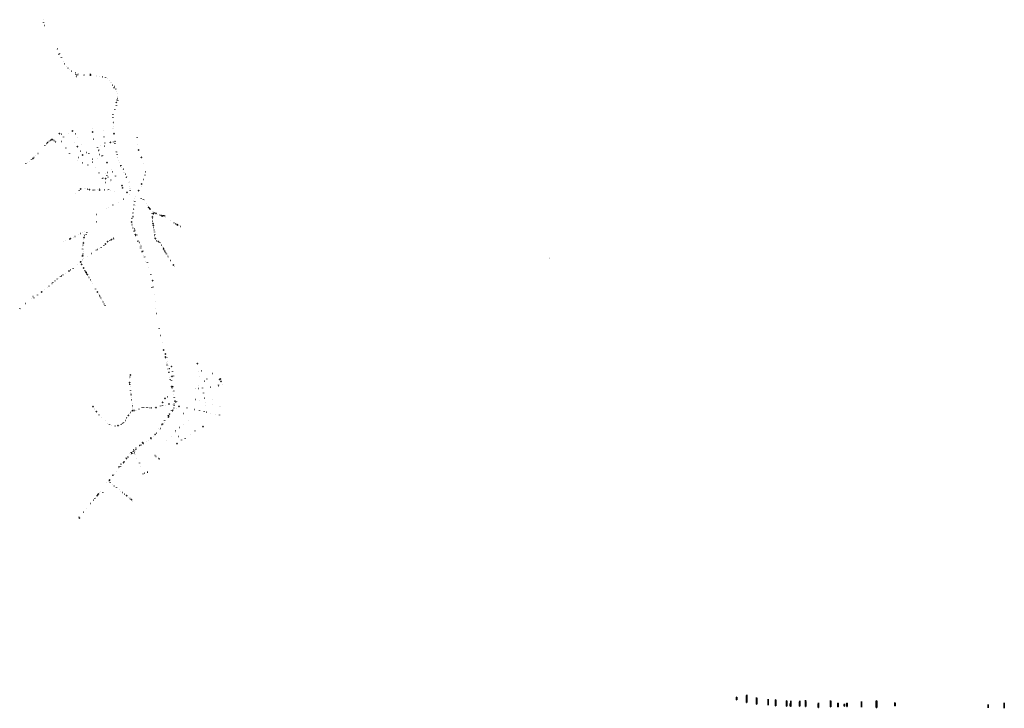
# Model space of a CAD drawing. Header units: metres. Extents: x 202959 to 209511, y 387816 to 392395.
import ezdxf

# ---------------------------------------------------------------- set-up
doc = ezdxf.new("R2010")
doc.units = ezdxf.units.M
for name, color, linetype, lineweight in [('B-OI-RI-BRAND_RIOOLPUT-S', 253, 'Continuous', 25), ('B-WE-RI-HWA_KOLK_STRAATKOLK-S-100', 251, 'Continuous', 18), ('N-WE-RI-HWA_KOLK_COMBIKOLK-S-100', 150, 'Continuous', 25), ('N-WE-RI-HWA_KOLK_STRAATKOLK-S-100', 150, 'Continuous', 25)]:
    doc.layers.add(name, color=color, linetype=linetype, lineweight=lineweight)
doc.layers.add('N-OI-RI-HWA_RIOOLPUT-G', color=150, linetype='Continuous', lineweight=35, true_color=0x007fff)

# ---------------------------------------------------------------- blocks, each defined once
blk = doc.blocks.new('SRI-KOLK_TROTTOIR-SO')
blk.add_hatch(color=256).paths.add_polyline_path([(1.125, 1.5), (-1.125, 1.5), (-1.125, 0)])
blk.add_line((-1.125, 0), (1.125, 1.5))
at = {"flags": 128}
blk.add_lwpolyline([(-1.125, 0), (1.125, 0), (1.125, 1.5), (-1.125, 1.5)], close=True, dxfattribs=at)
blk = doc.blocks.new('B-SRI-KOLK_TROTTOIR-SO')
blk.add_line((-1.125, 0), (1.125, 1.5))
at = {"flags": 128}
blk.add_lwpolyline([(-1.125, 0), (1.125, 0), (1.125, 1.5), (-1.125, 1.5)], close=True, dxfattribs=at)
blk = doc.blocks.new('SRI-KOLK_STRAAT-SO')
h = blk.add_hatch(color=256)
h.dxf.hatch_style = 1
h.paths.add_polyline_path([(-1.125, 0), (0, 0.75), (-1.125, 1.5)])
h.paths.add_polyline_path([(1.125, 0), (1.125, 1.5), (0, 0.75)])
for p, q in [((-1.125, 0), (1.125, 1.5)), ((1.125, 0), (-1.125, 1.5))]:
    blk.add_line(p, q)
blk.add_lwpolyline([(-1.125, 0), (1.125, 0), (1.125, 1.5), (-1.125, 1.5)], close=True)
blk = doc.blocks.new('B-SRI-PUT_SWA-SO')
at = {"flags": 128}
blk.add_lwpolyline([(-0.4, 0.4), (0.4, 0.4), (0.4, -0.4), (-0.4, -0.4)], close=True, dxfattribs=at)
at = {"lineweight": -3, "flags": 128}
blk.add_lwpolyline([(0.4, -0.4), (0.4, 0.4), (-0.4, 0.4), (-0.4, -0.4)], close=True, dxfattribs=at)
at = {"lineweight": -3}
blk.add_circle((0, 0), 0.4, dxfattribs=at)

msp = doc.modelspace()

# ---------------------------------------------------------------- linework, layer by layer
at = {"layer": 'N-OI-RI-HWA_RIOOLPUT-G', "color": 150, "linetype": 'Continuous', "lineweight": 35, "true_color": 0x007fff}
for p, q in [((203764.8, 390878.2), (203763.8, 390877.8)), ((203763.8, 390877.8), (203764.2, 390876.8)), ((203764.2, 390876.8), (203765.2, 390877.2)), ((203765.2, 390877.2), (203764.8, 390878.2)), ((203809.6, 390781.8), (203808.6, 390781.4)), ((203808.6, 390781.4), (203809, 390780.4)), ((203809, 390780.4), (203810, 390780.8)), ((203810, 390780.8), (203809.6, 390781.8)), ((203927.9, 390173.2), (203926.8, 390173)), ((203926.8, 390173), (203927.1, 390171.9)), ((203927.1, 390171.9), (203928.1, 390172.1)), ((203928.1, 390172.1), (203927.9, 390173.2)), ((203951.6, 390054.1), (203950.5, 390053.8)), ((203950.5, 390053.8), (203950.7, 390052.8)), ((203950.7, 390052.8), (203951.8, 390053)), ((203952.1, 390051.4), (203951.1, 390051.2)), ((203951.1, 390051.2), (203951.3, 390050.1)), ((203951.3, 390050.1), (203952.4, 390050.3)), ((203951.8, 390053), (203951.6, 390054.1)), ((203952.4, 390050.3), (203952.1, 390051.4)), ((203972.8, 389955.5), (203971.7, 389955.3)), ((203971.7, 389955.3), (203972, 389954.2)), ((203972, 389954.2), (203973, 389954.5)), ((203973, 389954.5), (203972.8, 389955.5)), ((203995.9, 389855), (203995.7, 389853.9)), ((203995.7, 389853.9), (203996.7, 389853.7)), ((203996.9, 389854.8), (203995.9, 389855)), ((203997.1, 389859.1), (203996, 389859)), ((203996, 389859), (203996.1, 389857.9)), ((203996.1, 389857.9), (203997.2, 389858)), ((203996.7, 389853.7), (203996.9, 389854.8)), ((203997.2, 389858), (203997.1, 389859.1)), ((203984.2, 389813.8), (203983.8, 389812.8)), ((203983.8, 389812.8), (203984.8, 389812.4)), ((203985.2, 389813.4), (203984.2, 389813.8)), ((203984.8, 389812.4), (203985.2, 389813.4)), ((203956.6, 389773.7), (203955.9, 389772.8)), ((203955.9, 389772.8), (203956.8, 389772.2)), ((203957.5, 389773.1), (203956.6, 389773.7)), ((203956.8, 389772.2), (203957.5, 389773.1)), ((203910.1, 389707.4), (203909.4, 389706.3)), ((203909.4, 389706.3), (203910.5, 389705.6)), ((203911.2, 389706.6), (203910.1, 389707.4)), ((203910.5, 389705.6), (203911.2, 389706.6)), ((203780.7, 389581.1), (203779.7, 389580.6)), ((203781.2, 389580.2), (203780.7, 389581.1)), ((203831.7, 389612.4), (203830.4, 389611.6)), ((203830.4, 389611.6), (203831.2, 389610.2)), ((203831.2, 389610.2), (203832.5, 389611.1)), ((203832.5, 389611.1), (203831.7, 389612.4)), ((203859.8, 389638.7), (203858.9, 389637.5)), ((203858.9, 389637.5), (203860.1, 389636.6)), ((203861, 389637.8), (203859.8, 389638.7)), ((203860.1, 389636.6), (203861, 389637.8)), ((203700.8, 389519.1), (203700, 389518.3)), ((203700, 389518.3), (203700.7, 389517.5)), ((203700.7, 389517.5), (203701.5, 389518.2)), ((203701.5, 389518.2), (203700.8, 389519.1)), ((203703.4, 389516.5), (203702.5, 389515.8)), ((203702.5, 389515.8), (203703.3, 389514.9)), ((203703.3, 389514.9), (203704.1, 389515.7)), ((203704.1, 389515.7), (203703.4, 389516.5)), ((203757.6, 389565.8), (203756.5, 389564.7)), ((203756.5, 389564.7), (203757.5, 389563.6)), ((203757.5, 389563.6), (203758.7, 389564.7)), ((203758.7, 389564.7), (203757.6, 389565.8)), ((203778, 389579.5), (203777.1, 389578.9)), ((203777.1, 389578.9), (203777.7, 389578)), ((203777.7, 389578), (203778.7, 389578.6)), ((203778.7, 389578.6), (203778, 389579.5)), ((203779.7, 389580.6), (203780.3, 389579.6)), ((203780.3, 389579.6), (203781.2, 389580.2)), ((203667.4, 389481.1), (203666.7, 389480.2)), ((203666.7, 389480.2), (203667.5, 389479.5)), ((203668.2, 389480.4), (203667.4, 389481.1)), ((203667.5, 389479.5), (203668.2, 389480.4)), ((203669.9, 389479), (203669.2, 389478.2)), ((203669.2, 389478.2), (203670, 389477.4)), ((203670.7, 389478.3), (203669.9, 389479)), ((203670, 389477.4), (203670.7, 389478.3)), ((203619.2, 389421.7), (203618.6, 389420.8)), ((203618.6, 389420.8), (203619.5, 389420.2)), ((203620.1, 389421), (203619.2, 389421.7)), ((203619.5, 389420.2), (203620.1, 389421)), ((203578.8, 389369.8), (203578.1, 389369)), ((203578.1, 389369), (203579, 389368.3)), ((203579.7, 389369.1), (203578.8, 389369.8)), ((203579, 389368.3), (203579.7, 389369.1)), ((203536.2, 389318.5), (203535.5, 389317.6)), ((203535.5, 389317.6), (203536.3, 389316.9)), ((203537, 389317.8), (203536.2, 389318.5)), ((203536.3, 389316.9), (203537, 389317.8)), ((207729.3, 387885.7), (207729.3, 387873.2)), ((207729.3, 387885.7), (207729.6, 387885.7)), ((207729.6, 387890.5), (207730.2, 387890.5)), ((207729.6, 387890.5), (207729.6, 387885.7)), ((207730.2, 387885.7), (207730.2, 387890.5)), ((207730.2, 387885.7), (207730.4, 387885.7)), ((207730.4, 387873.2), (207730.4, 387885.7)), ((207796.1, 387901.1), (207796.1, 387854.2)), ((207796.1, 387901.1), (207796.4, 387901.1)), ((207796.4, 387905.9), (207797, 387905.9)), ((207796.4, 387905.9), (207796.4, 387901.1)), ((207797, 387901.1), (207797, 387905.9)), ((207797, 387901.1), (207797.2, 387901.1)), ((207797.2, 387854.2), (207797.2, 387901.1)), ((207861.8, 387883), (207861.8, 387843.3)), ((207861.8, 387883), (207862.1, 387883)), ((207862.1, 387887.8), (207862.7, 387887.8)), ((207862.1, 387887.8), (207862.1, 387883)), ((207862.7, 387883), (207862.7, 387887.8)), ((207862.7, 387883), (207863, 387883)), ((207863, 387843.3), (207863, 387883)), ((207938.5, 387878), (207939.1, 387878)), ((207938.5, 387878), (207938.5, 387873.2)), ((207939.1, 387873.2), (207939.1, 387878)), ((207729.3, 387873.2), (207730.4, 387873.2)), ((207796.1, 387854.2), (207797.2, 387854.2)), ((207861.8, 387843.3), (207863, 387843.3)), ((207938.2, 387873.2), (207938.2, 387837.8)), ((207938.2, 387873.2), (207938.5, 387873.2)), ((207938.2, 387837.8), (207939.4, 387837.8)), ((207939.1, 387873.2), (207939.4, 387873.2)), ((207939.4, 387837.8), (207939.4, 387873.2)), ((207988.6, 387867.8), (207988.6, 387832.2)), ((207988.6, 387867.8), (207988.9, 387867.8)), ((207988.6, 387832.2), (207989.8, 387832.2)), ((207988.9, 387872.6), (207989.5, 387872.6)), ((207988.9, 387872.6), (207988.9, 387867.8)), ((207989.5, 387867.8), (207989.5, 387872.6)), ((207989.5, 387867.8), (207989.8, 387867.8)), ((207989.8, 387832.2), (207989.8, 387867.8)), ((208061.5, 387858.2), (208061.5, 387831.2)), ((208061.5, 387858.2), (208062, 387858.2)), ((208061.5, 387831.2), (208063.2, 387831.2)), ((208062, 387866.2), (208062.7, 387866.2)), ((208062, 387866.2), (208062, 387858.2)), ((208062.7, 387858.2), (208062.7, 387866.2)), ((208062.7, 387858.2), (208063.2, 387858.2)), ((208063.2, 387831.2), (208063.2, 387858.2)), ((208086.5, 387844.4), (208086.5, 387830.5)), ((208086.5, 387844.4), (208086.7, 387844.4)), ((208086.5, 387830.5), (208087.6, 387830.5)), ((208086.7, 387849.2), (208087.4, 387849.2)), ((208086.7, 387849.2), (208086.7, 387844.4)), ((208087.4, 387844.4), (208087.4, 387849.2)), ((208087.4, 387844.4), (208087.6, 387844.4)), ((208087.6, 387830.5), (208087.6, 387844.4)), ((208089.7, 387860.8), (208089.7, 387829.4)), ((208089.7, 387860.8), (208089.9, 387860.8)), ((208089.7, 387829.4), (208090.8, 387829.4)), ((208089.9, 387865.6), (208090.5, 387865.6)), ((208089.9, 387865.6), (208089.9, 387860.8)), ((208090.5, 387860.8), (208090.5, 387865.6)), ((208090.5, 387860.8), (208090.8, 387860.8)), ((208090.8, 387829.4), (208090.8, 387860.8)), ((208148.9, 387858.4), (208148.9, 387831.5)), ((208148.9, 387858.4), (208149.5, 387858.4)), ((208148.9, 387831.5), (208150.6, 387831.5)), ((208149.5, 387866.4), (208150.1, 387866.4)), ((208149.5, 387866.4), (208149.5, 387858.4)), ((208150.1, 387858.4), (208150.1, 387866.4)), ((208150.1, 387858.4), (208150.6, 387858.4)), ((208150.6, 387831.5), (208150.6, 387858.4)), ((208187.6, 387861.4), (208187.6, 387829)), ((208187.6, 387861.4), (208188.2, 387861.4)), ((208187.6, 387829), (208189.3, 387829)), ((208188.2, 387869.4), (208188.8, 387869.4)), ((208188.2, 387869.4), (208188.2, 387861.4)), ((208188.8, 387861.4), (208188.8, 387869.4)), ((208188.8, 387861.4), (208189.3, 387861.4)), ((208189.3, 387829), (208189.3, 387861.4)), ((208273, 387847), (208273, 387820.9)), ((208273, 387847), (208273.4, 387847)), ((208273, 387820.9), (208274.3, 387820.9)), ((208273.4, 387851.8), (208274, 387851.8)), ((208273.4, 387851.8), (208273.4, 387847)), ((208274, 387847), (208274, 387851.8)), ((208274, 387847), (208274.3, 387847)), ((208274.3, 387820.9), (208274.3, 387847)), ((208354.2, 387863.2), (208354.2, 387826.5)), ((208354.2, 387863.2), (208354.5, 387863.2)), ((208354.2, 387826.5), (208355.3, 387826.5)), ((208354.5, 387868), (208355.1, 387868)), ((208354.5, 387868), (208354.5, 387863.2)), ((208355.1, 387863.2), (208355.1, 387868)), ((208355.1, 387863.2), (208355.3, 387863.2)), ((208355.3, 387826.5), (208355.3, 387863.2)), ((208403, 387845.1), (208403, 387826.8)), ((208403, 387845.1), (208403.3, 387845.1)), ((208403, 387826.8), (208404.3, 387826.8)), ((208403.3, 387849.9), (208404, 387849.9)), ((208403.3, 387849.9), (208403.3, 387845.1)), ((208404, 387845.1), (208404, 387849.9)), ((208404, 387845.1), (208404.3, 387845.1)), ((208404.3, 387826.8), (208404.3, 387845.1)), ((208446, 387842), (208446, 387830.6)), ((208446, 387842), (208446.3, 387842)), ((208446, 387830.6), (208447.1, 387830.6)), ((208446.3, 387846.8), (208446.9, 387846.8)), ((208446.3, 387846.8), (208446.3, 387842)), ((208446.9, 387842), (208446.9, 387846.8)), ((208446.9, 387842), (208447.1, 387842)), ((208447.1, 387830.6), (208447.1, 387842)), ((208463, 387844.8), (208463, 387827.6)), ((208463, 387844.8), (208463.3, 387844.8)), ((208463, 387827.6), (208464.3, 387827.6)), ((208463.3, 387849.6), (208464, 387849.6)), ((208463.3, 387849.6), (208463.3, 387844.8)), ((208464, 387844.8), (208464, 387849.6)), ((208464, 387844.8), (208464.3, 387844.8)), ((208464.3, 387827.6), (208464.3, 387844.8)), ((208560.1, 387856.6), (208560.1, 387824)), ((208560.1, 387856.6), (208560.4, 387856.6)), ((208560.1, 387824), (208561.2, 387824)), ((208560.4, 387861.4), (208561, 387861.4)), ((208560.4, 387861.4), (208560.4, 387856.6)), ((208561, 387856.6), (208561, 387861.4)), ((208561, 387856.6), (208561.2, 387856.6)), ((208561.2, 387824), (208561.2, 387856.6)), ((208658.2, 387862.1), (208658.2, 387822.7)), ((208658.2, 387862.1), (208658.4, 387862.1)), ((208658.2, 387822.7), (208659.3, 387822.7)), ((208658.4, 387866.9), (208659, 387866.9)), ((208658.4, 387866.9), (208658.4, 387862.1)), ((208659, 387862.1), (208659, 387866.9)), ((208659, 387862.1), (208659.3, 387862.1)), ((208659.3, 387822.7), (208659.3, 387862.1)), ((208660.9, 387862.1), (208660.9, 387822.7)), ((208660.9, 387862.1), (208661.2, 387862.1)), ((208660.9, 387822.7), (208662, 387822.7)), ((208661.2, 387866.9), (208661.8, 387866.9)), ((208661.2, 387866.9), (208661.2, 387862.1)), ((208661.8, 387862.1), (208661.8, 387866.9)), ((208661.8, 387862.1), (208662, 387862.1)), ((208662, 387822.7), (208662, 387862.1)), ((208782.4, 387850.8), (208782.4, 387833.5)), ((208782.4, 387850.8), (208782.6, 387850.8)), ((208782.4, 387833.5), (208783.5, 387833.5)), ((208782.6, 387855.6), (208783.2, 387855.6)), ((208782.6, 387855.6), (208782.6, 387850.8)), ((208783.2, 387850.8), (208783.2, 387855.6)), ((208783.2, 387850.8), (208783.5, 387850.8)), ((208783.5, 387833.5), (208783.5, 387850.8)), ((209403.2, 387837.2), (209403.2, 387820.3)), ((209403.2, 387837.2), (209403.5, 387837.2)), ((209403.2, 387820.3), (209404.3, 387820.3)), ((209403.5, 387842), (209404.1, 387842)), ((209403.5, 387842), (209403.5, 387837.2)), ((209404.1, 387837.2), (209404.1, 387842)), ((209404.1, 387837.2), (209404.3, 387837.2)), ((209404.3, 387820.3), (209404.3, 387837.2)), ((209509.4, 387848.1), (209509.4, 387816.5)), ((209509.4, 387848.1), (209509.7, 387848.1)), ((209509.4, 387816.5), (209510.7, 387816.5)), ((209509.7, 387852.9), (209510.4, 387852.9)), ((209509.7, 387852.9), (209509.7, 387848.1)), ((209510.4, 387848.1), (209510.4, 387852.9)), ((209510.4, 387848.1), (209510.7, 387848.1)), ((209510.7, 387816.5), (209510.7, 387848.1))]:
    msp.add_line(p, q, dxfattribs=at)

# ---------------------------------------------------------------- block references
at = {"layer": 'B-OI-RI-BRAND_RIOOLPUT-S', "color": 253, "linetype": 'Continuous', "lineweight": 25}
for p in [(203581.4, 391682, 17.3), (203222.2, 391637, 19), (203238, 391633.2, 19), (203249.6, 391614.9, 19), (203282.8, 391636.6, 19.1), (203308.8, 391655.1, 19.3), (203314.2, 391658.9, 19.4), (203329, 391636.4, 19.1), (203343.3, 391614.3, 19.1), (203441.1, 391673.4, 18.7), (203444.6, 391648.1, 18.8), (203513.5, 391660.7, 18.8), (203519.4, 391616.1, 18.8), (203585.9, 391637, 17.4), (203740.5, 391612.5, 16.6), (203125.6, 391557.7, 0.8), (203138, 391571.2, 0.8), (203142.5, 391576.5, 0.8), (203147.1, 391580.9, 0.8), (203156.4, 391588.3, 0.8), (203165.2, 391593.8, 0.8), (203171.8, 391597.5, 0.8), (203176, 391599.1, 0.8), (203179.4, 391598.9, 0.8), (203183.8, 391595.1, 0.8), (203190.4, 391588.6, 0.8), (203196, 391582.8, 0.8), (203199.8, 391580.1, 0.8), (203205.9, 391582.7, 18.9), (203237.9, 391584.5, 19), (203323.4, 391581.1, 19.2), (203342.2, 391551, 19.2), (203370.6, 391567.6, 19.2), (203451.1, 391601.1, 19), (203498.8, 391558.5, 19), (203524.5, 391553.8, 18.9), (203524.7, 391575.1, 19.1), (203562.1, 391579.8, 17.9), (203582.5, 391582.1, 17.6), (203594.4, 391584.2, 17.6), (203744.6, 391567, 16.4), (203066.2, 391489.4, 0.8), (203080.5, 391504.7, 0.8), (203265.2, 391542.1, 19.2), (203289.8, 391504, 19.1), (203361.9, 391520.7, 19.1), (203378.1, 391495.6, 19), (203404.1, 391512.4, 19), (203418.1, 391506.7, 19.1), (203476.1, 391544.2, 19), (203482, 391525.3, 19), (203485.7, 391528.9, 19), (203488.8, 391498.4, 19), (203505.4, 391488.3, 19), (203509.8, 391491.1, 19), (203602.2, 391514.9, 17.5), (203750.1, 391528.5, 16.4), (202999.7, 391440, 0.8), (203002.2, 391441.6, 0.8), (203010.5, 391447.5, 0.8), (203021.3, 391455, 0.8), (203037.7, 391466.4, 0.8), (203047.3, 391473.2, 0.8), (203054.1, 391478.2, 0.8), (203343.1, 391458.1, 19), (203351.4, 391478.4, 19), (203378.1, 391443.7, 19), (203412.8, 391429, 19), (203441.9, 391447.6, 19.1), (203442, 391467.5, 19), (203476.1, 391469.8, 19.2), (203539.8, 391444.7, 18.9), (203607.9, 391477.1, 17.3), (203768.2, 391479.7, 16.4), (203780.5, 391438.7, 16.6), (203465.5, 391410.3, 18.8), (203486.6, 391377, 18.6), (203531.5, 391372.5, 18.7), (203539.2, 391360.1, 18.5), (203542.2, 391379.1, 18.7), (203543.7, 391361.8, 18.5), (203567.3, 391401.6, 18.5), (203577.1, 391383.3, 18.5), (203578, 391385, 18.5), (203596, 391355.7, 18.1), (203596.3, 391353.1, 17.9), (203635.6, 391414.7, 17), (203662, 391367.6, 16.7), (203792.5, 391361.4, 16.4), (203797.2, 391383.9, 16.6), (203510.4, 391340.3, 18.6), (203513.3, 391340.7, 18.6), (203528.7, 391312, 18.3), (203530.9, 391337.7, 18.7), (203546.7, 391347.9, 18.6), (203560.5, 391317.3, 17.7), (203564.9, 391329.4, 17.9), (203639.4, 391291.7, 17.5), (203686.5, 391319.3, 16.7), (203692.2, 391288, 16.8), (203766.9, 391288.3, 16.3), (203770.7, 391302.2, 16.2), (203781.3, 391332.3, 16.4), (203332.7, 391241.7, 0.8), (203354.6, 391260.8, 0.8), (203364.6, 391269.1, 0.8), (203372.6, 391273.2, 0.8), (203390, 391272.8, 0.8), (203396.5, 391272.3, 0.8), (203411.3, 391267.6, 0.8), (203422.3, 391264.5, 0.8), (203446.9, 391262.2, 0.8), (203456, 391262.6, 0.8), (203478.5, 391263.6, 0.8), (203490.7, 391262.5, 0.8), (203491.1, 391268.4, 0.8), (203522.3, 391263.9, 0.8), (203540.6, 391261, 0.8), (203549, 391264.8, 0.8), (203549.8, 391266.3, 0.9), (203560.5, 391261.8, 18), (203592.5, 391253.3, 17.8), (203642.9, 391276.2, 17.5), (203643.7, 391276.9, 17.5), (203647.1, 391279.3, 17.5), (203672.5, 391247.4, 16.9), (203691, 391233.1, 16.6), (203693.6, 391260.2, 16.8), (203729.8, 391221.4, 16.7), (203750.2, 391257.8, 16.4), (203578.8, 391163.1, 16.4), (203616, 391181.1, 16.2), (203650.4, 391201.6, 16.2), (203716.2, 391194.4, 16.5), (203719.6, 391164.4, 16.6), (203767.5, 391204.7, 16.4), (203776, 391200, 16.5), (203782.7, 391200.7, 0.9), (203787.5, 391192.6, 0.8), (203799.7, 391173.4, 0.8), (203807.2, 391162.2, 0.8), (203471.1, 391100.3, 18), (203537.9, 391141.9, 17.5), (203548, 391148.5, 16.8), (203718, 391139.5, 16.9), (203816.8, 391147.6, 0.8), (203818.1, 391145.6, 0.8), (203818.3, 391145.3, 0.8), (203819.8, 391143.6, 0.8), (203821.7, 391141.4, 0.8), (203826.1, 391136.2, 0.8), (203831.3, 391130.1, 0.8), (203840.1, 391110.7, 0.8), (203840.1, 391107.7, 0.8), (203840.3, 391097.4, 0.8), (203840.4, 391091, 0.8), (203842, 391121.5, 0.8), (203847, 391117.6, 0.8), (203847.8, 391106.7, 0.8), (203850.1, 391105.4, 0.8), (203853.2, 391112.1, 0.8), (203853.9, 391113.5, 0.9), (203859.6, 391110.5, 0.8), (203865.8, 391107.3, 0.8), (203868.9, 391105.7, 0.8), (203876.2, 391102.6, 0.8), (203891, 391096.4, 0.8), (203901.3, 391092.2, 0.8), (203904.9, 391090.7, 0.8), (203910.4, 391089.4, 0.8), (203913.5, 391089.6, 0.8), (203917.7, 391093.8, 0.8), (203924.8, 391089.8, 0.8), (203470.7, 391050.4, 18.3), (203703.5, 391050, 18.1), (203704.8, 391079.3, 17.7), (203705.8, 391031.2, 18.2), (203841, 391083.5, 0.8), (203841.5, 391075.9, 0.8), (203842.2, 391065.9, 0.8), (203843.1, 391059.3, 0.8), (203843.7, 391054.7, 0.8), (203844.8, 391046.4, 0.8), (203845.9, 391038.9, 0.8), (203847.9, 391027.9, 0.8), (203924, 391084.9, 0.8), (203927.3, 391079.7, 0.8), (203964.6, 391057.8, 0.8), (203985.6, 391045, 0.8), (203996.7, 391038.1, 0.8), (204003.4, 391033.8, 0.8), (204005.2, 391032.8, 0.8), (204010.2, 391030, 0.8), (204020, 391024.7, 0.8), (203349.6, 390966.6, 0.8), (203361.9, 390973.3, 0.8), (203374.5, 390980, 0.9), (203383.4, 390964.4, 0.8), (203388.7, 390960.6, 0.8), (203389.8, 390965, 0.8), (203390.1, 390988.4, 0.8), (203401.4, 390968.1, 19.5), (203406, 390981.2, 0.9), (203711.4, 391009.6, 18.4), (203727.9, 390965.4, 18.6), (203850.6, 391013.6, 0.8), (203853.3, 390996.8, 0.8), (203854.3, 390959.5, 0.8), (203855.1, 390983.5, 0.8), (203858.1, 390965.5, 0.8), (204029.8, 391019.5, 0.8), (203248.6, 390920.5, 0.8), (203261.8, 390926.2, 0.8), (203289.3, 390936.4, 0.8), (203295.8, 390938.8, 0.8), (203318.7, 390949.6, 0.8), (203326.9, 390953.5, 0.8), (203380.1, 390895.2, 0.8), (203381.9, 390910.2, 0.8), (203383.1, 390920.7, 0.8), (203384.9, 390933.3, 0.8), (203386.6, 390945.7, 0.8), (203518, 390892.4, 0.8), (203528.2, 390903.2, 0.8), (203544.2, 390919.2, 0.8), (203555.9, 390926.6, 0.8), (203558, 390927.9, 0.8), (203568.9, 390932.4, 0.8), (203571.8, 390933.6, 0.8), (203582.1, 390942.5, 0.9), (203582.4, 390936.5, 0.8), (203745, 390921.3, 18.7), (203857.5, 390946.2, 0.8), (203859.4, 390942.2, 0.8), (203860.9, 390939.3, 0.8), (203866.9, 390928.6, 0.8), (203866.9, 390920.8, 0.9), (203867.8, 390925, 0.9), (203875.7, 390925.1, 0.8), (203881, 390919.1, 0.8), (203890.6, 390912.1, 0.8), (203895.7, 390906.5, 0.8), (203903.2, 390895.3, 0.8), (203377.1, 390870.1, 0.8), (203377.9, 390825.9, 0.8), (203379.1, 390886.5, 0.8), (203380.3, 390837.7, 0.8), (203382.9, 390851.5, 0.8), (203385.5, 390868.6, 0.8), (203437.4, 390841.1, 0.8), (203465.6, 390860.6, 0.8), (203470.1, 390863.7, 0.8), (203475.7, 390866.8, 0.8), (203491.4, 390875.3, 0.8), (203500.6, 390881.2, 0.8), (203762.1, 390877.1, 18.6), (203780.7, 390829.3, 18.6), (203906.9, 390889.6, 0.8), (203911.4, 390881, 0.8), (203914.4, 390875.4, 0.8), (203917, 390870.1, 0.8), (203920, 390864.2, 0.8), (203921.6, 390861.1, 0.8), (203924.9, 390854.8, 0.8), (203929.3, 390846.3, 0.8), (203932.6, 390840.8, 0.8), (203935.1, 390836.7, 0.8), (203939.4, 390829.7, 0.8), (203345.2, 390767.9, 0.8), (203364.1, 390784, 0.8), (203366.1, 390785.7, 0.8), (203366.2, 390785.8, 0.9), (203369.8, 390773.7, 0.8), (203371.3, 390768.4, 0.8), (203374.5, 390796.2, 0.9), (203374.7, 390798, 0.8), (203376, 390798.1, 0.8), (203377.1, 390821.7, 0.8), (203385.7, 390804.7, 0.8), (203411.5, 390822.8, 0.8), (203797.8, 390785.2, 18.7), (203945.2, 390820.1, 0.8), (203949.6, 390813.6, 0.8), (203959.4, 390791.4, 0.8), (203963.5, 390794.4, 0.8), (203981.1, 390763.6, 0.8), (203246.8, 390698, 0.8), (203261.8, 390707.8, 0.8), (203287.2, 390724.4, 0.8), (203298, 390731.3, 0.8), (203312.6, 390740.7, 0.8), (203314.5, 390741.9, 0.8), (203384.5, 390743.7, 0.8), (203392.6, 390728.4, 0.8), (203396.1, 390722.2, 0.8), (203399.9, 390715.5, 0.8), (203404, 390708.1, 0.8), (203408.8, 390699.6, 0.8), (203813, 390745.3, 18.9), (203813, 390745.3, 18.9), (203831.5, 390701.7, 19.1), (203831.6, 390701.5, 19.1), (203987.2, 390755.9, 0.8), (203988.7, 390754.3, 0.9), (203173.5, 390640.9, 0.8), (203179.3, 390646.1, 0.8), (203193.7, 390659.1, 0.8), (203208.7, 390670.6, 0.8), (203217.1, 390676.7, 0.8), (203230.2, 390686.5, 0.8), (203237.9, 390692.1, 0.8), (203414.2, 390690.2, 0.8), (203419.6, 390680.7, 0.8), (203428.5, 390665, 0.8), (203435, 390653.7, 0.8), (203443.6, 390638.5, 0.8), (203843.7, 390659.7, 19.1), (203076.8, 390564.7, 0.8), (203105, 390584.1, 0.8), (203110.7, 390588.1, 0.8), (203123.7, 390598.6, 0.8), (203143.8, 390614.9, 0.8), (203153.4, 390622.7, 0.8), (203463.5, 390604.2, 0.8), (203475.3, 390584.1, 0.8), (203481, 390574.4, 0.8), (203485.1, 390567.3, 0.8), (203837.6, 390615.6, 19.2), (203847.1, 390617.3, 19.4), (203853.5, 390568.2, 19.6), (202996.2, 390508.4, 0.8), (203034.6, 390543.1, 0.8), (203047.6, 390554.6, 0.8), (203053.5, 390546.1, 0.8), (203489, 390560.6, 0.8), (203492.7, 390554.2, 0.8), (203498.1, 390544.8, 0.8), (203503.2, 390536.1, 0.8), (203507.9, 390527.9, 0.8), (203512.8, 390519.3, 0.8), (203517, 390512, 0.8), (203521.2, 390504.6, 0.8), (203859.6, 390518.7, 19.8), (202959.1, 390475.6, 0.8), (202963.8, 390467.9, 0.8), (203525.4, 390497.4, 0.8), (203527.7, 390493.3, 0.8), (203864.9, 390477.5, 20), (203869.8, 390440.8, 20.1), (203886.2, 390343.2, 20), (203896.7, 390295.2, 19.9), (203906.7, 390247.1, 19.9), (203916.8, 390199, 19.8), (203927.8, 390152.2, 19.7), (204140.4, 390107.6, 19.4), (203938.6, 390101.8, 19.5), (203948.8, 390051.5, 19.3), (203969, 390087.8, 20), (203969.9, 390088.9, 19.8), (203975.4, 390057, 19.9), (204148.7, 390056.1, 19.5), (204169.7, 390060.8, 19.3), (204240.6, 390042, 18.9), (203689.5, 390006.5, 0.8), (203690.4, 389981.7, 0.8), (203690.6, 389976.5, 0.8), (203690.7, 389976.2, 0.8), (203692.2, 390019.6, 0.8), (203694.6, 390031.5, 0.8), (203695, 390032.5, 0.9), (203959.4, 390003.7, 19.1), (203972.5, 390023.7, 19.2), (203981.5, 390026.3, 20), (203982.7, 390025.3, 19.8), (204154.5, 390024.2, 19.5), (204187.2, 389991.6, 18.9), (204203.8, 390005.9, 18.9), (204289.7, 390004.1, 18.5), (204293.8, 390006.2, 18.4), (204298.2, 389990.2, 18.4), (203691, 389973.3, 0.8), (203691.6, 389968.2, 0.8), (203693.3, 389954.3, 0.8), (203696.5, 389928.6, 0.8), (203698.3, 389914.1, 0.8), (203970, 389955, 19.2), (204130.1, 389940.4, 19), (204130.4, 389945.5), (204147.2, 389942.7, 19), (204150.8, 389961.1, 19), (204175.5, 389946.4, 19), (204181.2, 389913.2, 18.9), (204229.3, 389951.5, 19.1), (204282, 389965.9, 19.1), (204282.9, 389960, 19), (204308, 389969.7, 19.1), (203699.5, 389905.2, 0.8), (203700.2, 389899.5, 0.8), (203702.1, 389884.6, 0.9), (203704.2, 389867.6, 0.8), (203707.3, 389843.5, 0.8), (203909.7, 389850.7, 18.9), (203925.8, 389877.2, 19.1), (203943, 389886.7, 19.1), (203982.6, 389900.4, 19.1), (203987.9, 389858.9, 19.3), (204002.4, 389855.4, 19.3), (204127.2, 389870.1, 19), (204155.4, 389860.6, 19), (204187.2, 389878.2, 19), (204192.7, 389847.3, 19), (204239.3, 389871.4, 19.1), (203446.5, 389822.1, 0.8), (203454.3, 389809.8, 0.8), (203458.9, 389802.8, 0.8), (203468.5, 389788.7, 0.8), (203691.9, 389779.4, 0.8), (203694.8, 389783.6, 0.8), (203706.1, 389793.7, 0.8), (203708.4, 389827.4, 0.8), (203709.1, 389817.1, 0.8), (203709.8, 389809.4, 0.8), (203710.3, 389796.6, 0.9), (203711.2, 389796.8, 0.8), (203717.5, 389796.7, 0.8), (203723.5, 389796.7, 0.8), (203727.2, 389796.8, 0.8), (203729, 389796.9, 0.8), (203738.4, 389799.4, 0.8), (203752.9, 389804.8, 0.8), (203768.8, 389816.7, 0.9), (203769.4, 389817, 0.8), (203774.2, 389817.3, 0.8), (203782.6, 389817.8, 0.8), (203791, 389818.3, 0.8), (203793, 389818.4, 0.8), (203804.7, 389817.9, 0.8), (203809.8, 389817.7, 0.8), (203826.2, 389814.8, 0.8), (203836.7, 389814.9, 0.8), (203837.6, 389814.9, 0.9), (203853.8, 389813.9, 18.8), (203865.6, 389815.7, 18.9), (203895.3, 389826.5, 18.9), (203908.3, 389828.5, 19), (203929.3, 389832.3, 19.1), (203952.4, 389839.7, 19.2), (203976.6, 389794.3, 19.3), (203977.1, 389838.4, 19.2), (203985.5, 389838.1, 19.1), (204000, 389812.2, 19.2), (204019.1, 389824.5, 19.2), (204072.4, 389814.4, 19.3), (204123, 389803.1, 19.4), (204155.6, 389795.8, 19.5), (204186.3, 389788.9, 19.5), (204193.1, 389827.2, 19.2), (204200.3, 389785.8, 19.5), (204230.9, 389778.9, 19.6), (204241.3, 389836.6, 19.1), (204286.7, 389823.7, 19.6), (204297.8, 389820.5, 19.5), (203486.2, 389768.4, 0.8), (203503.4, 389750.3, 0.8), (203527.5, 389727.7, 0.8), (203544.7, 389711.6, 0.8), (203650, 389715.7, 0.8), (203661.4, 389730.6, 0.8), (203670.7, 389747.5, 0.8), (203673.2, 389752.1, 0.8), (203681.5, 389764.3, 0.8), (203683.3, 389767.1, 0.9), (203922, 389718.3, 19.7), (203948, 389753.6, 19.6), (204049.6, 389776.5, 19.5), (204080.3, 389729.5, 19.5), (204259.5, 389772.5, 19.6), (204287.6, 389766.9, 19.7), (203556.5, 389702.7, 0.8), (203572.4, 389696.3, 0.8), (203594.3, 389693.5, 0.8), (203612.8, 389695.6, 0.8), (203623.2, 389698.5, 0.8), (203633.6, 389704.8, 0.9), (203636, 389706.3, 0.8), (203643.1, 389711.1, 0.8), (203894.2, 389677.2, 19.8), (203996.2, 389662, 20.7), (203997, 389648.1, 20.7), (204023.3, 389683.2, 20.5), (204050.7, 389705.7, 20.1), (204125.4, 389661.6, 19.4), (204178.5, 389689, 19.8), (203814.2, 389594.8, 19.5), (203833.7, 389607.6, 19.6), (203852, 389625.3, 19.5), (203870.5, 389645.5, 19.6), (203935.7, 389594.2, 20.8), (203967.3, 389621.9, 20.6), (204016.8, 389623.3, 20.3), (204035.4, 389600, 19.9), (204059.6, 389611.2, 19.7), (204093, 389637.4, 19.5), (203714.3, 389523, 19.5), (203721.6, 389515.1, 19.3), (203732, 389538.7, 19.4), (203758.4, 389562, 19.2), (203781.5, 389576.8, 19.3), (204005.4, 389576.2, 20.1), (203650.2, 389449.5, 20.2), (203667.4, 389470.6, 20.1), (203683.4, 389490.3, 19.9), (203701.3, 389510.7, 19.6), (203738, 389476.9, 20.7), (203859.4, 389497.4, 20.1), (203865.5, 389490.7, 20.9), (203883.7, 389477, 21.2), (203887.8, 389474.6, 21.2), (203619.1, 389410.8, 20.5), (203756.3, 389447.1, 21.1), (203764.4, 389425.8, 21.1), (203808, 389387.1, 21.6), (203809.9, 389386.5, 21.6), (203553.8, 389322.9, 0.9), (203553.8, 389322.3, 0.8), (203554.1, 389330.8, 0.9), (203557.6, 389334.6, 0.9), (203589.1, 389373.5, 21.2), (203779.5, 389376.1, 21.4), (203789.5, 389377.1, 21.6), (203790.7, 389379.2, 21.6), (203498.6, 389259.9, 0.8), (203561, 389316.5, 0.8), (203576.3, 389304, 0.8), (203587.6, 389294.9, 0.8), (203602.9, 389283.1, 0.8), (203621, 389268.8, 0.8), (203631.6, 389260.6, 0.8), (203448.8, 389200.1, 0.8), (203459.4, 389212.8, 0.8), (203465.5, 389220.2, 0.8), (203473, 389229.5, 0.8), (203475.2, 389232.3, 0.8), (203478.2, 389236.8, 0.8), (203482.3, 389241.2, 0.8), (203489.4, 389248.9, 0.8), (203511.3, 389249.9, 0.9), (203644, 389250.8, 0.8), (203657.4, 389240.2, 0.8), (203670.4, 389230.2, 0.8), (203676.5, 389225.1, 0.8), (203682.5, 389220.1, 0.8), (203692.9, 389211.7, 0.8), (203701.3, 389203.3, 0.8), (203706.6, 389197.9, 0.8), (203711.4, 389191.8, 0.8), (203402.9, 389145.1, 0.8), (203431.1, 389178.8, 0.8), (203353.7, 389087.2, 0.8), (203355.8, 389081.6, 0.8), (203382.3, 389120.5, 0.8)]:
    msp.add_blockref('B-SRI-PUT_SWA-SO', p, dxfattribs=at)
at = {"layer": 'B-OI-RI-BRAND_RIOOLPUT-S', "color": 253, "linetype": 'Continuous', "lineweight": 25, "rotation": 30.78322276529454}
msp.add_blockref('B-SRI-PUT_SWA-SO', (203776.7, 389584.8, 19.4), dxfattribs=at)
at = {"layer": 'B-WE-RI-HWA_KOLK_STRAATKOLK-S-100', "xscale": 0.27, "yscale": 0.27}
for p, zscale, rotation in [((206486.5, 390806.6), 0.4, 90.44149625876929), ((203923.2, 390170.7), 0.2, 102.3133414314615), ((203933.7, 390173), 0.2, 102.3133414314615), ((203928.4, 390145.9), 0.2, 102.3133414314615), ((203934.3, 390118.5, -19.4), 0.2, 102.3133414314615), ((203938.9, 390148.2), 0.2, 102.3133414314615), ((203944.8, 390120.7), 0.2, 102.3133414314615), ((203939.3, 390095.3), 0.2, 102.3133414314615), ((203944.2, 390072.6), 0.2, 102.3133414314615), ((203949.7, 390097.6), 0.2, 102.3133414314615), ((203954.6, 390074.8), 0.2, 102.3133414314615)]:
    msp.add_blockref('B-SRI-KOLK_TROTTOIR-SO', p, dxfattribs=dict(at, zscale=zscale, rotation=rotation))
at = {"layer": 'N-WE-RI-HWA_KOLK_COMBIKOLK-S-100'}
for p, xscale, yscale, zscale, rotation in [((203200.8, 392196.5), 0.2660000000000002, 0.2660000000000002, 0.2660000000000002, 111.767530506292), ((203211.7, 392200.8), 0.2660000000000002, 0.2660000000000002, 0.2660000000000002, 118.4577239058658), ((203219.3, 392162.6), 0.2660000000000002, 0.2660000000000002, 0.2660000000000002, 122.7921514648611), ((203224.5, 392169.1), 0.2660000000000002, 0.2660000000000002, 0.2660000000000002, 116.5467847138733), ((203228.2, 392145.6), 0.2660000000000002, 0.2660000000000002, 0.2660000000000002, 116.5467847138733), ((203237.4, 392142.4), 0.2660000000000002, 0.2660000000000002, 0.2660000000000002, 116.5467847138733), ((203248.6, 392120), 0.2660000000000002, 0.2660000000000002, 0.2660000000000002, 116.5467847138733), ((203257.9, 392101.9), 0.2660000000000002, 0.2660000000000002, 0.2660000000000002, 119.4051859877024), ((203269.9, 392084.1), 0.2660000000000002, 0.2660000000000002, 0.2660000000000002, 128.7726359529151), ((203280.4, 392072.5), 0.2660000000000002, 0.2660000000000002, 0.2660000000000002, 135.6098135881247), ((203292.1, 392062.4), 0.2660000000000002, 0.2660000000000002, 0.2660000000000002, 142.359395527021), ((203304.8, 392053.7), 0.2660000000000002, 0.2660000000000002, 0.2660000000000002, 149.062064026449), ((203329, 392042.4), 0.2660000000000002, 0.2660000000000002, 0.2660000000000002, 160.7417032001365), ((203329.5, 392019.1), 0.2660000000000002, 0.2660000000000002, 0.2660000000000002, 74.67309859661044), ((203335.9, 392017.3), 0.2660000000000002, 0.2660000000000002, 0.2660000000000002, 74.67309859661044), ((203346.5, 392030.8), 0.2660000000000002, 0.2660000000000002, 0.2660000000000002, 170.3742590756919), ((203347.7, 392037.5), 0.2660000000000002, 0.2660000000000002, 0.2660000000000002, 170.3742590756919), ((203386.5, 392026.9), 0.2660000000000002, 0.2660000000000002, 0.2660000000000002, 175.0405448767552), ((203387.1, 392033.7), 0.2660000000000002, 0.2660000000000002, 0.2660000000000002, 175.0405448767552), ((203426.1, 392023.5), 0.2660000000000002, 0.2660000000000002, 0.2660000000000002, 175.0405448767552), ((203426.7, 392030.3), 0.2660000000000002, 0.2660000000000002, 0.2660000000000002, 175.0405448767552), ((203430.2, 392023.1), 0.2660000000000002, 0.2660000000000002, 0.2660000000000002, 175.0405448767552), ((203430.8, 392029.9), 0.2660000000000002, 0.2660000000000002, 0.2660000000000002, 175.0405448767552), ((203467.7, 392019.9), 0.2660000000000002, 0.2660000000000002, 0.2660000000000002, 175.0405448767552), ((203468.1, 392026.7), 0.2660000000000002, 0.2660000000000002, 0.2660000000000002, 175.0405448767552), ((203488.3, 392018.1), 0.2660000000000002, 0.2660000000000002, 0.2660000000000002, 175.0405448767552), ((203508.6, 392016.1), 0.2660000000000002, 0.2660000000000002, 0.2660000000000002, 170.872626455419), ((203529.5, 392009.6), 0.2660000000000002, 0.2660000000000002, 0.2660000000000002, 154.3986831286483), ((203541.2, 392002.6), 0.2660000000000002, 0.2660000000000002, 0.2660000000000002, 144.2192412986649), ((203556.2, 391988.4), 0.2660000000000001, 0.2660000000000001, 0.2660000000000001, 128.8951252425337), ((203564.9, 391975.9), 0.2660000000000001, 0.2660000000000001, 0.2660000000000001, 123.8532445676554), ((203570.5, 391979.6), 0.2660000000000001, 0.2660000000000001, 0.2660000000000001, 123.8532445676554), ((203593.5, 391930.9), 0.2660000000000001, 0.2660000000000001, 0.2660000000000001, 121.326131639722), ((203599.3, 391934.4), 0.2660000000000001, 0.2660000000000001, 0.2660000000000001, 121.326131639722), ((203601.5, 391917.6), 0.2660000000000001, 0.2660000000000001, 0.2660000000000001, 119.4870541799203), ((203607.3, 391904), 0.2660000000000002, 0.2660000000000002, 0.2660000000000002, 106.826622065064), ((203610.2, 391884.7), 0.2660000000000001, 0.2660000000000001, 0.2660000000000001, 89.95480539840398), ((203606.1, 391860.7), 0.2660000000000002, 0.2660000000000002, 0.2660000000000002, 75.22046487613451), ((203608.6, 391870.3), 0.2660000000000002, 0.2660000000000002, 0.2660000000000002, 77.55600096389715), ((203612.7, 391858.9), 0.2660000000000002, 0.2660000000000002, 0.2660000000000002, 75.22046487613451), ((203578.1, 391743.6), 0.2660000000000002, 0.2660000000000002, 0.2660000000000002, 86.61076158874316), ((203579.4, 391763.3), 0.2660000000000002, 0.2660000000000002, 0.2660000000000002, 86.61076158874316), ((203584.9, 391743.2), 0.2660000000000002, 0.2660000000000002, 0.2660000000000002, 86.61076158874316), ((203586.2, 391762.9), 0.2660000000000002, 0.2660000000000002, 0.2660000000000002, 86.61076158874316), ((203586.8, 391798.5), 0.2660000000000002, 0.2660000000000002, 0.2660000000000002, 71.16553987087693), ((203592.1, 391796.5), 0.2660000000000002, 0.2660000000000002, 0.2660000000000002, 71.16553987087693), ((203577.3, 391710.9), 0.2660000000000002, 0.2660000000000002, 0.2660000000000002, 90.30971145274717), ((203584.1, 391710.9), 0.2660000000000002, 0.2660000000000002, 0.2660000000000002, 90.30971145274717), ((203579.1, 391671.2), 0.2660000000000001, 0.2660000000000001, 0.2660000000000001, 94.85799097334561), ((203583.8, 391631.1), 0.2660000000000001, 0.2660000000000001, 0.2660000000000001, 97.51575441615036), ((203585.9, 391671.7), 0.2660000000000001, 0.2660000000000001, 0.2660000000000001, 94.85799097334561), ((203590.6, 391632), 0.2660000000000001, 0.2660000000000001, 0.2660000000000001, 97.51575441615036), ((203589.1, 391591.3), 0.2660000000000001, 0.2660000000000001, 0.2660000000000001, 97.51575441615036), ((203591.4, 391572.9), 0.2660000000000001, 0.2660000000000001, 0.2660000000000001, 97.51575441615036), ((203595.8, 391592.2), 0.2660000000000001, 0.2660000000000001, 0.2660000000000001, 97.51575441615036), ((203598.2, 391573.8), 0.2660000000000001, 0.2660000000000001, 0.2660000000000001, 97.51575441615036), ((203598.3, 391520.1), 0.2660000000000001, 0.2660000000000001, 0.2660000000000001, 97.51575441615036), ((203605, 391521), 0.2660000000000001, 0.2660000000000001, 0.2660000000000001, 97.51575441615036), ((203607.8, 391500.1), 0.2660000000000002, 0.2660000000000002, 0.2660000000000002, 97.51575441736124), ((203611.3, 391478.6), 0.2660000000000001, 0.2660000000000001, 0.2660000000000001, 103.7316174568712), ((203616.9, 391461.6), 0.2660000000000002, 0.2660000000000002, 0.2660000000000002, 112.6804613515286), ((203625.1, 391444.9), 0.2660000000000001, 0.2660000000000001, 0.2660000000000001, 117.4544392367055), ((203628.6, 391423.5), 0.2660000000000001, 0.2660000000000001, 0.2660000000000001, 117.4544392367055), ((203634.6, 391426.6), 0.2660000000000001, 0.2660000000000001, 0.2660000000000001, 117.4544392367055), ((203642.4, 391397.3), 0.2660000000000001, 0.2660000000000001, 0.2660000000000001, 117.4544392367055), ((203648.4, 391400.5), 0.2660000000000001, 0.2660000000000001, 0.2660000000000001, 117.4544392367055), ((203651.9, 391378.7), 0.2660000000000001, 0.2660000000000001, 0.2660000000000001, 117.4544392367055), ((203657.9, 391381.8), 0.2660000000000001, 0.2660000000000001, 0.2660000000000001, 117.4544392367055), ((203674.2, 391350.4), 0.2660000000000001, 0.2660000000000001, 0.2660000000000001, 117.4544392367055), ((203668.2, 391347.2), 0.2660000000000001, 0.2660000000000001, 0.2660000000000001, 117.4544392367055), ((203685.6, 391312.1), 0.2660000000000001, 0.2660000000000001, 0.2660000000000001, 107.9349324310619), ((203692, 391314.2), 0.2660000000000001, 0.2660000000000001, 0.2660000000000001, 107.9349324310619), ((203689.7, 391272.9), 0.2660000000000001, 0.2660000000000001, 0.2660000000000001, 93.3342828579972), ((203696.5, 391273.3), 0.2660000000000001, 0.2660000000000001, 0.2660000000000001, 93.3342828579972), ((203718.6, 391183.9), 0.2660000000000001, 0.2660000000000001, 0.2660000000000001, 100.6348799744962), ((203720.3, 391203.6), 0.2660000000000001, 0.2660000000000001, 0.2660000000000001, 109.4172328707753), ((203720.6, 391161.5), 0.2660000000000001, 0.2660000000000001, 0.2660000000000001, 90.00000000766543), ((203725.2, 391185.3), 0.2660000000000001, 0.2660000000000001, 0.2660000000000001, 100.6348799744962), ((203727.3, 391161.7), 0.2660000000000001, 0.2660000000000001, 0.2660000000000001, 90.00000000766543), ((203711.5, 391109.5), 0.2660000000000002, 0.2660000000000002, 0.2660000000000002, 77.18304588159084), ((203717.2, 391134.8), 0.2660000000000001, 0.2660000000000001, 0.2660000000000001, 77.18304588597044), ((203718.6, 391110.3), 0.2660000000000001, 0.2660000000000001, 0.2660000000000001, 77.18304588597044), ((203724.3, 391135.4), 0.2660000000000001, 0.2660000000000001, 0.2660000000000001, 77.18304588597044), ((203704.3, 391071.9), 0.2660000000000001, 0.2660000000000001, 0.2660000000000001, 85.40100983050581), ((203705.7, 391038.3), 0.2660000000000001, 0.2660000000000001, 0.2660000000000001, 98.77503668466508), ((203713, 391085.5), 0.2660000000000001, 0.2660000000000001, 0.2660000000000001, 79.22332285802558), ((203710, 391017.7), 0.2660000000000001, 0.2660000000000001, 0.2660000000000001, 104.9636557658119), ((206486.8, 390809.4), 0.2660000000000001, 0.2660000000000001, 0.2660000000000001, 89.99999999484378), ((203957.5, 390018.6), 0.2660000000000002, 0.2660000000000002, 0.2660000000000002, 102.1558027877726), ((203962.4, 389996), 0.2660000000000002, 0.2660000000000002, 0.2660000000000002, 102.1558027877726), ((203964.2, 390020), 0.2660000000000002, 0.2660000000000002, 0.2660000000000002, 101.3944553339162), ((203969.1, 389997.4), 0.2660000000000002, 0.2660000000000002, 0.2660000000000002, 101.3944553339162), ((203971.1, 389955.8), 0.2660000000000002, 0.2660000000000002, 0.2660000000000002, 102.1558027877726), ((203973.2, 389946), 0.2660000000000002, 0.2660000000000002, 0.2660000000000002, 102.1558027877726), ((203977.7, 389925.1), 0.2660000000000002, 0.2660000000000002, 0.2660000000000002, 102.1558027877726), ((203977.7, 389957.2), 0.2660000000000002, 0.2660000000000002, 0.2660000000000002, 101.3944553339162), ((203979.8, 389947.4), 0.2660000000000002, 0.2660000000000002, 0.2660000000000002, 101.3944553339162), ((203984.3, 389926.5), 0.2660000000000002, 0.2660000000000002, 0.2660000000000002, 101.3944553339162), ((203987, 389881.9), 0.2660000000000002, 0.2660000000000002, 0.2660000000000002, 102.1558027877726), ((203991.2, 389844.7), 0.2660000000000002, 0.2660000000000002, 0.2660000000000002, 102.7472222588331), ((203993.6, 389883.3), 0.2660000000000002, 0.2660000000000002, 0.2660000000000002, 101.3944553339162), ((203997.9, 389853.1), 0.2660000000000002, 0.2660000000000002, 0.2660000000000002, 89.50171242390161), ((203968.4, 389795.6), 0.2660000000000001, 0.2660000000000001, 0.2660000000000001, 54.77523817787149), ((203973.6, 389803), 0.2660000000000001, 0.2660000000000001, 0.2660000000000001, 54.77523817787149), ((203973.9, 389791.7), 0.2660000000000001, 0.2660000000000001, 0.2660000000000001, 54.77523817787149), ((203979.1, 389799), 0.2660000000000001, 0.2660000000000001, 0.2660000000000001, 54.77523817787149), ((203986.4, 389828.3), 0.2660000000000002, 0.2660000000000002, 0.2660000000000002, 62.60864629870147), ((203923.1, 389731.2), 0.2660000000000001, 0.2660000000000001, 0.2660000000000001, 54.77523817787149), ((203928.6, 389727.3), 0.2660000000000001, 0.2660000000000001, 0.2660000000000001, 54.77523817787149), ((203946.1, 389764), 0.2660000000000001, 0.2660000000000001, 0.2660000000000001, 54.77523817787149), ((203951.7, 389760.1), 0.2660000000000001, 0.2660000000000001, 0.2660000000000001, 54.77523817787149), ((203884.3, 389676.2), 0.2660000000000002, 0.2660000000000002, 0.2660000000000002, 54.86294621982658), ((203889.8, 389672.1), 0.2660000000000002, 0.2660000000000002, 0.2660000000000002, 54.86294621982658), ((203903.5, 389703.4), 0.2660000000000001, 0.2660000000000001, 0.2660000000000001, 54.77523817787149), ((203909.1, 389699.5), 0.2660000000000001, 0.2660000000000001, 0.2660000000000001, 54.77523817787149), ((203800.6, 389587.8), 0.2660000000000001, 0.2660000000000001, 0.2660000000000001, 31.08224120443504), ((203830.9, 389615.5), 0.2660000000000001, 0.2660000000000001, 0.2660000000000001, 37.66950426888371), ((203835, 389610.1), 0.2660000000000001, 0.2660000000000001, 0.2660000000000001, 37.66950426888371), ((203860.1, 389643.3), 0.2660000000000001, 0.2660000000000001, 0.2660000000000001, 49.45278594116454), ((203865.3, 389638.9), 0.2660000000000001, 0.2660000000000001, 0.2660000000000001, 49.45278594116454), ((203731.3, 389546.7), 0.2660000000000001, 0.2660000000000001, 0.2660000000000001, 42.30532438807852), ((203735.9, 389541.7), 0.2660000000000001, 0.2660000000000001, 0.2660000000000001, 42.30532438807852), ((203762.9, 389572.9), 0.2660000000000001, 0.2660000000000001, 0.2660000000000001, 33.2461834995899), ((203766.6, 389567.2), 0.2660000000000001, 0.2660000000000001, 0.2660000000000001, 33.2461834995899), ((203649, 389460), 0.2660000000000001, 0.2660000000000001, 0.2660000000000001, 50.74719971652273), ((203654.4, 389455.9), 0.2660000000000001, 0.2660000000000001, 0.2660000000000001, 50.74719970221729), ((203674.1, 389491.5), 0.2660000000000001, 0.2660000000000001, 0.2660000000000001, 230.7471997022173), ((203679.7, 389486.9), 0.2660000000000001, 0.2660000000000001, 0.2660000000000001, 50.74719970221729), ((203691.8, 389510.5), 0.2660000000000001, 0.2660000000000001, 0.2660000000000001, 44.46678405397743), ((203696.5, 389505.7), 0.2660000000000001, 0.2660000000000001, 0.2660000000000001, 44.52454629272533), ((203722.9, 389502), 0.2660000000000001, 0.2660000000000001, 0.2660000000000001, 297.6511066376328), ((203728.7, 389505.4), 0.2660000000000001, 0.2660000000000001, 0.2660000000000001, 297.6511066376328), ((203603.7, 389393.7), 0.2660000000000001, 0.2660000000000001, 0.2660000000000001, 51.18691621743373), ((203629.1, 389425), 0.2660000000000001, 0.2660000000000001, 0.2660000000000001, 50.74719970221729), ((203633, 389440.5), 0.2660000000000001, 0.2660000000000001, 0.2660000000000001, 50.74719971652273), ((203553.1, 389331.7), 0.2660000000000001, 0.2660000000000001, 0.2660000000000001, 50.41319205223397), ((203578.6, 389362.9), 0.2660000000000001, 0.2660000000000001, 0.2660000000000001, 50.74694929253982)]:
    msp.add_blockref('SRI-KOLK_TROTTOIR-SO', p, dxfattribs=dict(at, xscale=xscale, yscale=yscale, zscale=zscale, rotation=rotation))
at = {"layer": 'N-WE-RI-HWA_KOLK_STRAATKOLK-S-100', "zscale": 0.2}
for p, xscale, yscale, rotation in [((203114.4, 392394.6), 0.2700000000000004, 0.2700000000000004, 93.29429354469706), ((203116.8, 392375.5), 0.2700000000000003, 0.2700000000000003, 103.3694883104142), ((203123.1, 392356.6), 0.2700000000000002, 0.2700000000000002, 113.1245990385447), ((203332.4, 392029.2), 0.2700000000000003, 0.2700000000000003, 74.22051004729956), ((203338.5, 392027.4), 0.2700000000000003, 0.2700000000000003, 75.54328966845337), ((203575.3, 391960.4), 0.2700000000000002, 0.2700000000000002, 122.0955911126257), ((203586.4, 391942.8), 0.2700000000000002, 0.2700000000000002, 122.0955911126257), ((203588.7, 391951.2), 0.2700000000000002, 0.2700000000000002, 122.0955911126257), ((203596.5, 391824.8), 0.2700000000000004, 0.2700000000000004, 73.25114246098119), ((203601.8, 391843.5), 0.2700000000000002, 0.2700000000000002, 75.22059099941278), ((203603.6, 391825.8), 0.2700000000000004, 0.2700000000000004, 73.25114246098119), ((203608, 391841.9), 0.2700000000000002, 0.2700000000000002, 75.22059099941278), ((203712, 391077.3), 0.27, 0.27, 82.53458465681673), ((203712.5, 391040.2), 0.27, 0.27, 97.82660827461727), ((203712.5, 391008.9), 0.27, 0.27, 108.5576058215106), ((203719.4, 390990.3), 0.27, 0.27, 111.2324953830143), ((203721.5, 391005), 0.27, 0.27, 111.3266083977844), ((203726.2, 390993), 0.27, 0.27, 111.2324953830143), ((203730.9, 390960.7), 0.27, 0.27, 111.2324953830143), ((203737.7, 390963.3), 0.27, 0.27, 111.2324953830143), ((203745.2, 390923.5), 0.27, 0.27, 111.2324953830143), ((203749.7, 390911.5), 0.27, 0.27, 111.2324953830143), ((203752, 390926.2), 0.27, 0.27, 111.2324953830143), ((203757, 390913.2), 0.27, 0.27, 111.3266083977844), ((203760.8, 390902.9), 0.27, 0.27, 111.2324953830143), ((203759.1, 390887), 0.27, 0.27, 111.830090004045), ((203765.9, 390889.7), 0.27, 0.27, 111.2324953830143), ((203772.8, 390852.7), 0.27, 0.27, 114.3136094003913), ((203779.4, 390855.9), 0.27, 0.27, 114.3136094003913), ((203789.1, 390817.1), 0.27, 0.27, 110.6468291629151), ((203795.9, 390819.9), 0.27, 0.27, 110.6468291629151), ((203804.2, 390778.6), 0.27, 0.27, 110.6468291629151), ((203810.9, 390781.3), 0.27, 0.27, 110.6468291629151), ((206486.8, 390812.4), 0.27, 0.27, 90), ((203717.6, 389533.9), 0.27, 0.27, 42.30532437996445), ((203722.3, 389527.2), 0.27, 0.27, 253.3170103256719), ((203708.9, 389511.4), 0.27, 0.27, 358.3781035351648)]:
    msp.add_blockref('SRI-KOLK_STRAAT-SO', p, dxfattribs=dict(at, xscale=xscale, yscale=yscale, rotation=rotation))

doc.saveas('drawing.dxf')
